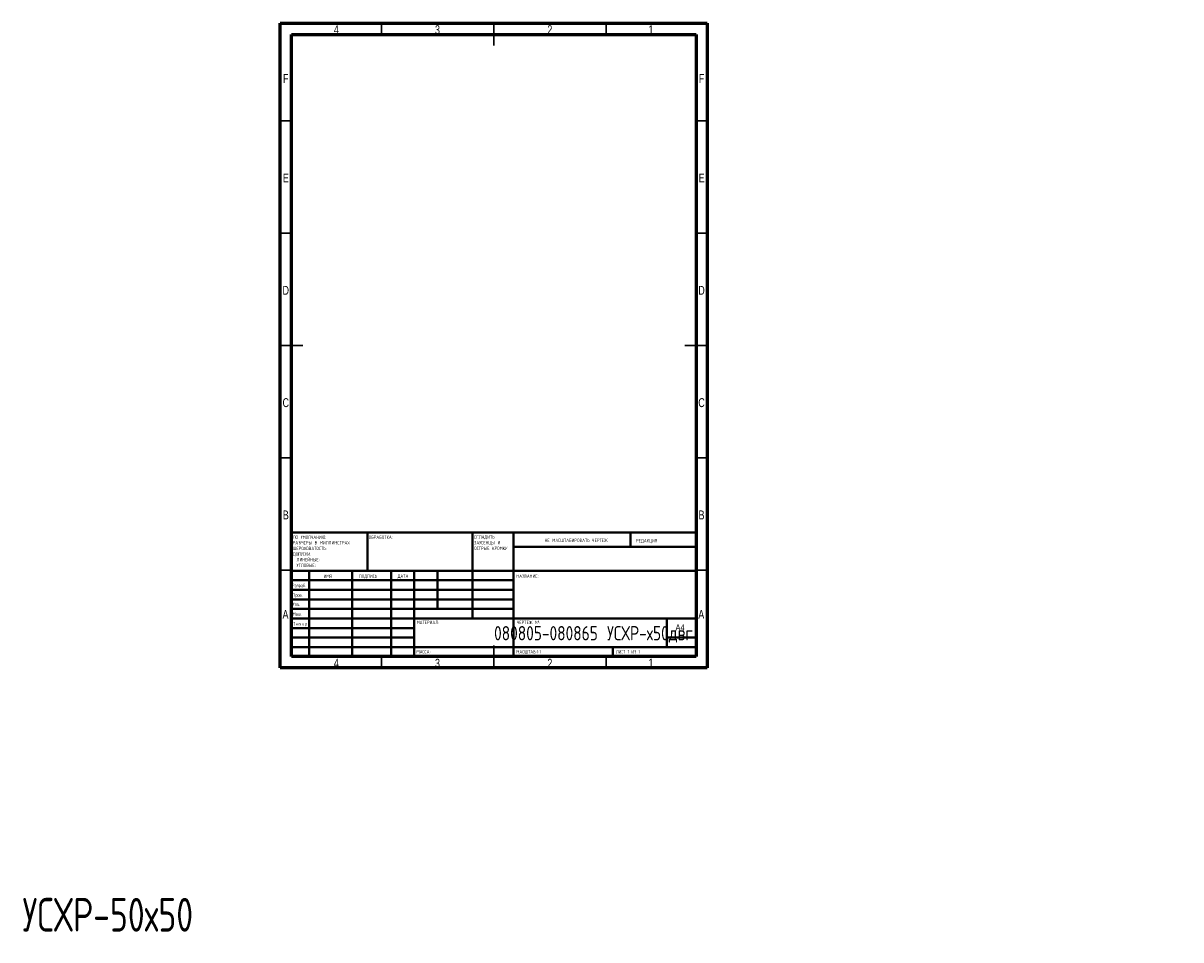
# Model space of a CAD drawing. Header units: millimetres. Extents: x -209 to 1502, y -8151 to 292.
# Tile 7 of 7: x -99 to 416, y -116 to 292. Entities that reach past the tile are written whole.
import ezdxf

# ---------------------------------------------------------------- set-up
doc = ezdxf.new("R2010")
doc.units = ezdxf.units.MM
doc.styles.add('SLDTEXTSTYLE0', font='TXT', dxfattribs={"width": 0.75, "bigfont": 'bigfont'})
doc.styles.add('SLDTEXTSTYLE1', font='TXT', dxfattribs={"width": 0.75})
doc.styles.add('SLDTEXTSTYLE2', font='TXT', dxfattribs={"width": 0.681818, "bigfont": 'bigfont'})
doc.styles.add('SLDTEXTSTYLE3', font='TXT', dxfattribs={"width": 0.7, "bigfont": 'bigfont'})

# ---------------------------------------------------------------- blocks, each defined once
blk = doc.blocks.new('SW_NOTE_0')
at = {"color": 0, "linetype": 'Continuous', "lineweight": 0, "char_height": 1.5, "attachment_point": 1, "style": 'SLDTEXTSTYLE0'}
for s, insert in [('\\M+18452\\M+18443\\M+1844C\\M+18440\\M+18444\\M+18449\\M+18453\\M+1845D', (0, 1.93)), ('\\M+18448\\M+18440\\M+18454\\M+18452\\M+18445\\M+1844E\\M+18457\\M+1845C \\M+18449', (0, -0.57)), ('\\M+1844F\\M+18452\\M+18453\\M+18451\\M+1845C\\M+18445 \\M+1844B\\M+18451\\M+1844F\\M+1844D\\M+1844B\\M+18449', (0, -3.07))]:
    blk.add_mtext(s, dxfattribs=dict(at, insert=insert))
blk = doc.blocks.new('SW_NOTE_1')
at = {"color": 0, "linetype": 'Continuous', "lineweight": 0, "char_height": 1.5, "attachment_point": 1, "style": 'SLDTEXTSTYLE0'}
for s, insert in [('\\M+18450\\M+1844F \\M+18454\\M+1844D\\M+1844F\\M+1844C\\M+18458\\M+18440\\M+1844E\\M+18449\\M+1845F:', (0, 1.93)), ('\\M+18451\\M+18440\\M+18448\\M+1844D\\M+18445\\M+18451\\M+1845C \\M+18442 \\M+1844D\\M+18449\\M+1844C\\M+1844C\\M+18449\\M+1844D\\M+18445\\M+18453\\M+18451\\M+18440\\M+18456', (0, -0.57)), ('\\M+18459\\M+18445\\M+18451\\M+1844F\\M+18456\\M+1844F\\M+18442\\M+18440\\M+18453\\M+1844F\\M+18452\\M+18453\\M+1845D:', (0, -3.07)), ('\\M+18444\\M+1844F\\M+18450\\M+18454\\M+18452\\M+1844B\\M+18449:', (0, -5.57)), ('\\M+1844C\\M+18449\\M+1844E\\M+18445\\M+1844A\\M+1844E\\M+1845C\\M+18445:', (1.69, -8.07)), ('\\M+18454\\M+18443\\M+1844C\\M+1844F\\M+18442\\M+1845C\\M+18445:', (1.69, -10.57))]:
    blk.add_mtext(s, dxfattribs=dict(at, insert=insert))

msp = doc.modelspace()

# ---------------------------------------------------------------- linework, layer by layer
at = {"color": 7, "linetype": 'Continuous', "lineweight": 60}
for p, q in [((15, 5), (15, 292)), ((15, 292), (205, 292)), ((205, 292), (205, 5)), ((20, 10), (20, 287)), ((20, 287), (200, 287)), ((200, 287), (200, 10)), ((200, 10), (20, 10)), ((205, 5), (15, 5))]:
    msp.add_line(p, q, dxfattribs=at)
at = {"color": 7, "linetype": 'Continuous', "lineweight": 30}
for p, q in [((60, 287), (60, 292)), ((110, 287), (110, 292)), ((110, 292), (110, 282)), ((160, 287), (160, 292)), ((20, 248.5), (15, 248.5)), ((200, 248.5), (205, 248.5)), ((20, 198.5), (15, 198.5)), ((200, 198.5), (205, 198.5)), ((20, 148.5), (15, 148.5)), ((15, 148.5), (25, 148.5)), ((205, 148.5), (195, 148.5)), ((200, 148.5), (205, 148.5)), ((20, 98.5), (15, 98.5)), ((200, 98.5), (205, 98.5)), ((20, 48.5), (15, 48.5)), ((200, 48.5), (205, 48.5)), ((110, 5), (110, 15)), ((60, 10), (60, 5)), ((110, 10), (110, 5)), ((160, 10), (160, 5))]:
    msp.add_line(p, q, dxfattribs=at)
at = {"color": 7, "linetype": 'Continuous', "lineweight": 40}
for p, q in [((20, 65.25), (200, 65.25)), ((20, 65.25), (20, 10)), ((53.8, 48.25), (53.8, 65.25)), ((100.6, 65.25), (100.6, 27)), ((118.8, 65.25), (118.8, 10)), ((170.8, 58.88), (170.8, 65.25)), ((200, 58.88), (118.8, 58.88)), ((200, 48.25), (20, 48.25)), ((27.8, 48.25), (27.8, 10)), ((46.99, 48.25), (46.99, 10)), ((64.4, 48.25), (64.4, 10)), ((74.6, 10), (74.6, 48.25)), ((85, 31.25), (85, 48.25)), ((118.8, 44), (20, 44)), ((118.8, 39.75), (20, 39.75)), ((118.8, 35.5), (20, 35.5)), ((118.8, 31.25), (20, 31.25)), ((74.6, 27), (20, 27)), ((74.6, 27), (200, 27)), ((187, 14.25), (187, 27)), ((74.6, 22.75), (20, 22.75)), ((74.6, 18.5), (20, 18.5)), ((200, 18.5), (187, 18.5)), ((20, 14.25), (200, 14.25)), ((163, 10), (163, 14.25))]:
    msp.add_line(p, q, dxfattribs=at)

# ---------------------------------------------------------------- block references
at = {"color": 7, "linetype": 'Continuous', "lineweight": 0}
for name, p in [('SW_NOTE_1', (20.59, 61.99)), ('SW_NOTE_0', (101.31, 62.07))]:
    msp.add_blockref(name, p, dxfattribs=at)

# ---------------------------------------------------------------- texts
for s, insert, char_height, attachment_point, style in [('4', (39.96, 291.06), 3.97, 2, 'SLDTEXTSTYLE1'), ('3', (84.96, 291.06), 3.97, 2, 'SLDTEXTSTYLE1'), ('2', (134.96, 291.06), 3.97, 2, 'SLDTEXTSTYLE1'), ('1', (179.96, 291.06), 3.97, 2, 'SLDTEXTSTYLE1'), ('F', (17.46, 269.31), 3.97, 2, 'SLDTEXTSTYLE1'), ('F', (202.46, 269.31), 3.97, 2, 'SLDTEXTSTYLE1'), ('E', (17.51, 225.06), 3.97, 2, 'SLDTEXTSTYLE1'), ('E', (202.51, 225.06), 3.97, 2, 'SLDTEXTSTYLE1'), ('D', (17.45, 175.06), 3.97, 2, 'SLDTEXTSTYLE1'), ('D', (202.45, 175.06), 3.97, 2, 'SLDTEXTSTYLE1'), ('C', (17.46, 125.06), 3.97, 2, 'SLDTEXTSTYLE1'), ('C', (202.46, 125.06), 3.97, 2, 'SLDTEXTSTYLE1'), ('B', (17.47, 75.06), 3.97, 2, 'SLDTEXTSTYLE1'), ('B', (202.47, 75.06), 3.97, 2, 'SLDTEXTSTYLE1'), ('\\M+1844F\\M+18441\\M+18451\\M+18440\\M+18441\\M+1844F\\M+18453\\M+1844B\\M+18440:', (54.37, 63.92), 1.5, 1, 'SLDTEXTSTYLE0'), ('\\M+1844E\\M+18445 \\M+1844D\\M+18440\\M+18452\\M+18459\\M+18453\\M+18440\\M+18441\\M+18449\\M+18451\\M+1844F\\M+18442\\M+18440\\M+18453\\M+1845D \\M+18458\\M+18445\\M+18451\\M+18453\\M+18445\\M+18447', (132.61, 62.53), 1.5, 1, 'SLDTEXTSTYLE0'), ('\\M+18451\\M+18445\\M+18444\\M+18440\\M+1844B\\M+18457\\M+18449\\M+18460', (173.33, 62.33), 1.5, 1, 'SLDTEXTSTYLE0'), ('\\M+18449\\M+1844D\\M+18460', (34.32, 46.5), 1.5, 1, 'SLDTEXTSTYLE0'), ('\\M+18450\\M+1844F\\M+18444\\M+18450\\M+18449\\M+18452\\M+1845D', (50.03, 46.56), 1.5, 1, 'SLDTEXTSTYLE0'), ('\\M+18444\\M+18440\\M+18453\\M+18440', (67.21, 46.58), 1.5, 1, 'SLDTEXTSTYLE0'), ('\\M+1844E\\M+18440\\M+18448\\M+18442\\M+18440\\M+1844E\\M+18449\\M+18445:', (120.07, 46.58), 1.5, 1, 'SLDTEXTSTYLE0'), ('\\M+18451\\M+18470\\M+18478\\M+18482\\M+18470\\M+18471.', (20.21, 42.43), 1.5, 1, 'SLDTEXTSTYLE0'), ('\\M+18450\\M+18482\\M+18480\\M+18472.', (20.41, 38.15), 1.5, 1, 'SLDTEXTSTYLE0'), ('\\M+18454\\M+18484\\M+18472.', (20.4, 34.06), 1.5, 1, 'SLDTEXTSTYLE0'), ('A', (17.34, 30.81), 3.97, 2, 'SLDTEXTSTYLE1'), ('\\M+1844D\\M+18470\\M+1848A.', (20.46, 29.73), 1.5, 1, 'SLDTEXTSTYLE0'), ('\\M+1844D\\M+18440\\M+18453\\M+18445\\M+18451\\M+18449\\M+18440\\M+1844C:', (75.65, 25.99), 1.5, 1, 'SLDTEXTSTYLE0'), ('\\M+18458\\M+18445\\M+18451\\M+18453\\M+18445\\M+18447 \\M+18782:', (120.37, 25.99), 1.5, 1, 'SLDTEXTSTYLE0'), ('A', (202.34, 30.81), 3.97, 2, 'SLDTEXTSTYLE1'), ('080805-080865 \\M+18454\\M+18452\\M+18456\\M+18451-\\M+1848750\\M+18474\\M+18472\\M+18473', (154.33, 23.61), 6.35, 2, 'SLDTEXTSTYLE0'), ('\\M+18453.\\M+1847B\\M+18480\\M+1847E\\M+18484\\M+18482', (20.67, 25.35), 1.5, 1, 'SLDTEXTSTYLE0'), ('A4', (190.87, 24.41), 2.91, 1, 'SLDTEXTSTYLE1'), ('\\M+1844D\\M+18440\\M+18452\\M+18452\\M+18440:', (75.62, 12.95), 1.4986, 1, 'SLDTEXTSTYLE0'), ('\\M+1844D\\M+18440\\M+18452\\M+18459\\M+18453\\M+18440\\M+18441:1:1', (120.07, 12.9), 1.5, 1, 'SLDTEXTSTYLE0'), ('\\M+1844C\\M+18449\\M+18452\\M+18453 1 \\M+18449\\M+18448 1', (164.48, 12.9), 1.5, 1, 'SLDTEXTSTYLE2'), ('4', (39.96, 9.06), 3.97, 2, 'SLDTEXTSTYLE1'), ('3', (84.96, 9.06), 3.97, 2, 'SLDTEXTSTYLE1'), ('2', (134.96, 9.06), 3.97, 2, 'SLDTEXTSTYLE1'), ('1', (179.96, 9.06), 3.97, 2, 'SLDTEXTSTYLE1'), ('\\M+18454\\M+18452\\M+18456\\M+18451-50\\M+1848750', (-99.7, -97.4), 15, 1, 'SLDTEXTSTYLE3')]:
    msp.add_mtext(s, dxfattribs=dict(at, insert=insert, char_height=char_height, attachment_point=attachment_point, style=style))

doc.saveas('drawing.dxf')
